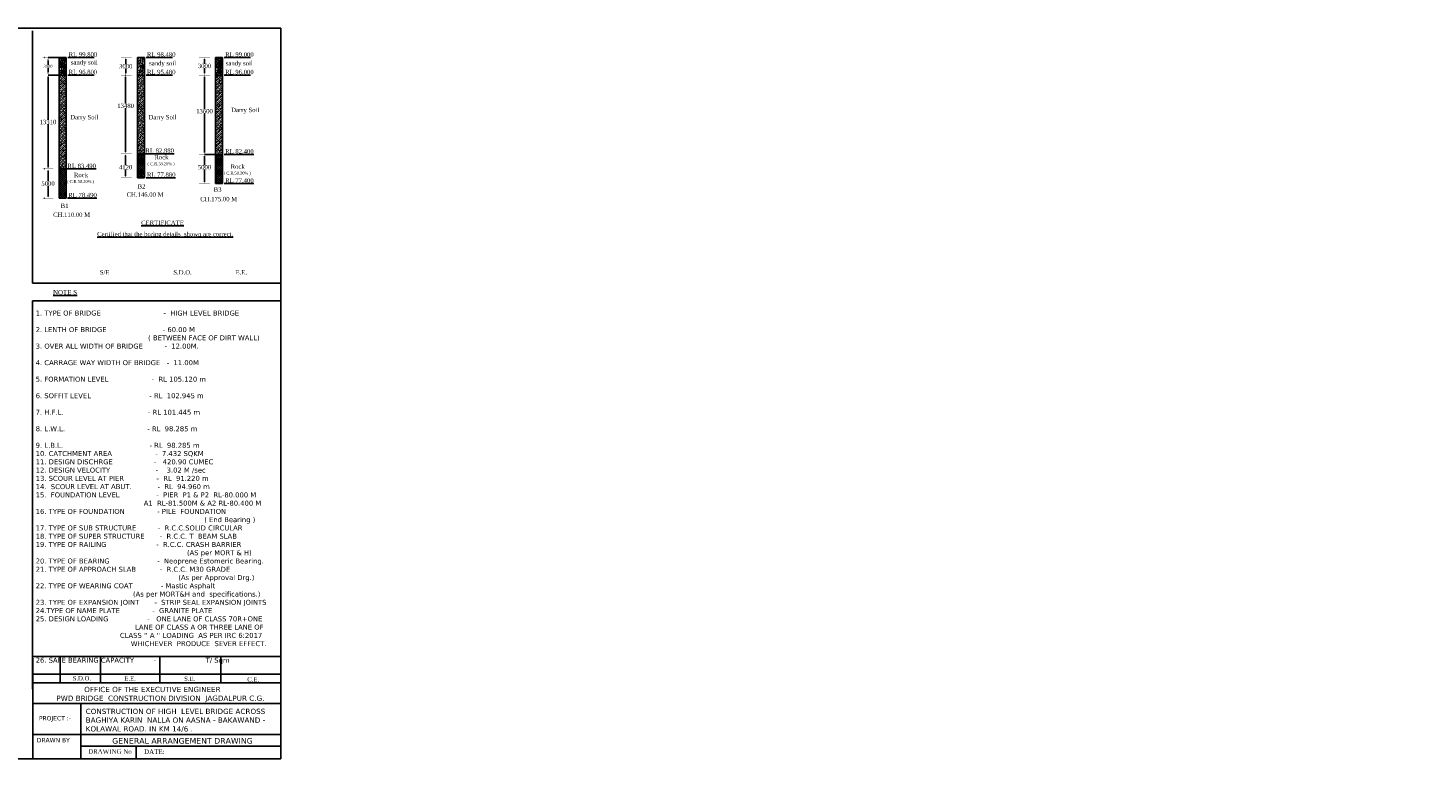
# Model space of a CAD drawing. Header units: millimetres. Extents: x -20950785 to 389010297, y -11535949 to 14056629.
# Tile 21 of 256: x 8095242 to 8335307, y -1181503 to -1056175. Entities that reach past the tile are written whole.
import ezdxf

# ---------------------------------------------------------------- set-up
doc = ezdxf.new("R2010")
doc.units = ezdxf.units.MM
doc.header["$LTSCALE"] = 60
doc.header["$MEASUREMENT"] = 0
doc.linetypes.add('DOT2', pattern=[0.125, 0, -0.125])
doc.styles.add('style1', font='txt.shx', dxfattribs={"height": 1})
doc.dimstyles.get("Standard").update_dxf_attribs({"dimtxt": 400, "dimasz": 215, "dimexe": 0.18, "dimexo": 0.0625, "dimgap": 0.09, "dimtad": 0, "dimtih": 1, "dimtoh": 1, "dimdec": 0, "dimzin": 4, "dimdsep": 46, "dimtxsty": 'Standard', "dimblk": 'OPEN90', "dimcen": 0, "dimadec": 0, "dimazin": 1, "dimtfac": 1, "dimtdec": 0, "dimtix": 1, "dimtofl": 0, "dimtmove": 0, "dimatfit": 3, "dimldrblk": 'OPEN30', "dimfxl": 1, "dimtolj": 1, "dimtzin": 0, "dimarcsym": 0})

# ---------------------------------------------------------------- blocks, each defined once
blk = doc.blocks.new('*D232')
at = {"color": 0, "linetype": 'Continuous', "lineweight": -2, "transparency": 16777216}
for p, q in [((8125506, -1061243), (8125505, -1061243)), ((8125506, -1061543), (8125506, -1062302)), ((8125506, -1063943), (8125506, -1063065)), ((8125506, -1064243), (8125505, -1064243))]:
    blk.add_line(p, q, dxfattribs=at)
for points in [[(8125456, -1061543), (8125556, -1061543), (8125506, -1061243)], [(8125456, -1063943), (8125556, -1063943), (8125506, -1064243)]]:
    blk.add_solid(points, dxfattribs=at)
at = {"layer": 'Defpoints', "color": 0, "linetype": 'Continuous', "lineweight": -2, "transparency": 16777216}
for p in [(8125506, -1061243), (8125506, -1064243), (8125506, -1064243)]:
    blk.add_point(p, dxfattribs=at)
at = {"color": 0, "linetype": 'Continuous', "transparency": 16777216, "insert": (8125506, -1062684), "char_height": 500, "attachment_point": 5}
blk.add_mtext('\\A1;{\\fTimes New Roman|b0|i0|c0|p18;\\H1.5x;3000}', dxfattribs=at)
blk = doc.blocks.new('*D222')
at = {"color": 0, "linetype": 'Continuous', "lineweight": -2, "transparency": 16777216}
for p, q in [((8125506, -1064243), (8125506, -1064243)), ((8125506, -1064543), (8125506, -1070060)), ((8125506, -1077543), (8125506, -1070823)), ((8125506, -1077843), (8125506, -1077843))]:
    blk.add_line(p, q, dxfattribs=at)
for points in [[(8125456, -1064543), (8125556, -1064543), (8125506, -1064243)], [(8125456, -1077543), (8125556, -1077543), (8125506, -1077843)]]:
    blk.add_solid(points, dxfattribs=at)
at = {"layer": 'Defpoints', "color": 0, "linetype": 'Continuous', "lineweight": -2, "transparency": 16777216}
for p in [(8125506, -1064243), (8125506, -1077843), (8125506, -1077843)]:
    blk.add_point(p, dxfattribs=at)
at = {"color": 0, "linetype": 'Continuous', "transparency": 16777216, "insert": (8125506, -1070442), "char_height": 500, "attachment_point": 5}
blk.add_mtext('\\A1;{\\fTimes New Roman|b0|i0|c0|p18;\\H1.5x;13600}', dxfattribs=at)
blk = doc.blocks.new('*D233')
at = {"color": 0, "linetype": 'Continuous', "lineweight": -2, "transparency": 16777216}
for p, q in [((8127421, -1077843), (8125506, -1077843)), ((8125506, -1078143), (8125506, -1079664)), ((8125506, -1082543), (8125506, -1080427)), ((8125506, -1082843), (8125506, -1082843))]:
    blk.add_line(p, q, dxfattribs=at)
for points in [[(8125456, -1078143), (8125556, -1078143), (8125506, -1077843)], [(8125456, -1082543), (8125556, -1082543), (8125506, -1082843)]]:
    blk.add_solid(points, dxfattribs=at)
at = {"layer": 'Defpoints', "color": 0, "linetype": 'Continuous', "lineweight": -2, "transparency": 16777216}
for p in [(8125506, -1077843), (8127421, -1077843), (8125506, -1082843)]:
    blk.add_point(p, dxfattribs=at)
at = {"color": 0, "linetype": 'Continuous', "transparency": 16777216, "insert": (8125506, -1080046), "char_height": 500, "attachment_point": 5}
blk.add_mtext('\\A1;{\\fTimes New Roman|b0|i0|c0|p18;\\H1.5x;5000}', dxfattribs=at)
blk = doc.blocks.new('*D234')
at = {"color": 0, "linetype": 'Continuous', "lineweight": -2, "transparency": 16777216}
for p, q in [((8112002, -1061243), (8112002, -1061243)), ((8112002, -1061543), (8112002, -1062355)), ((8112002, -1063943), (8112002, -1063118)), ((8111986, -1064243), (8112002, -1064243))]:
    blk.add_line(p, q, dxfattribs=at)
for points in [[(8111952, -1061543), (8112052, -1061543), (8112002, -1061243)], [(8111952, -1063943), (8112052, -1063943), (8112002, -1064243)]]:
    blk.add_solid(points, dxfattribs=at)
at = {"layer": 'Defpoints', "color": 0, "linetype": 'Continuous', "lineweight": -2, "transparency": 16777216}
for p in [(8112002, -1061243), (8111986, -1064243), (8112002, -1064243)]:
    blk.add_point(p, dxfattribs=at)
at = {"color": 0, "linetype": 'Continuous', "transparency": 16777216, "insert": (8112002, -1062736), "char_height": 500, "attachment_point": 5}
blk.add_mtext('\\A1;{\\fTimes New Roman|b0|i0|c0|p18;\\H1.5x;3000}', dxfattribs=at)
blk = doc.blocks.new('*D223')
at = {"color": 0, "linetype": 'Continuous', "lineweight": -2, "transparency": 16777216}
for p, q in [((8111986, -1064243), (8111986, -1064243)), ((8111986, -1064543), (8111986, -1069131)), ((8111986, -1077423), (8111986, -1069894)), ((8111986, -1077723), (8111986, -1077723))]:
    blk.add_line(p, q, dxfattribs=at)
for points in [[(8111936, -1064543), (8112036, -1064543), (8111986, -1064243)], [(8111936, -1077423), (8112036, -1077423), (8111986, -1077723)]]:
    blk.add_solid(points, dxfattribs=at)
at = {"layer": 'Defpoints', "color": 0, "linetype": 'Continuous', "lineweight": -2, "transparency": 16777216}
for p in [(8111986, -1064243), (8111986, -1077723), (8111986, -1077723)]:
    blk.add_point(p, dxfattribs=at)
at = {"color": 0, "linetype": 'Continuous', "transparency": 16777216, "insert": (8111986, -1069513), "char_height": 500, "attachment_point": 5}
blk.add_mtext('\\A1;{\\fTimes New Roman|b0|i0|c0|p18;\\H1.5x;13480}', dxfattribs=at)
blk = doc.blocks.new('*D235')
at = {"color": 0, "linetype": 'Continuous', "lineweight": -2, "transparency": 16777216}
for p, q in [((8111986, -1077723), (8111986, -1077723)), ((8111986, -1078023), (8111986, -1079664)), ((8111986, -1081543), (8111986, -1080427)), ((8111986, -1081843), (8111986, -1081843))]:
    blk.add_line(p, q, dxfattribs=at)
for points in [[(8111936, -1078023), (8112036, -1078023), (8111986, -1077723)], [(8111936, -1081543), (8112036, -1081543), (8111986, -1081843)]]:
    blk.add_solid(points, dxfattribs=at)
at = {"layer": 'Defpoints', "color": 0, "linetype": 'Continuous', "lineweight": -2, "transparency": 16777216}
for p in [(8111986, -1077723), (8111986, -1077723), (8111986, -1081843)]:
    blk.add_point(p, dxfattribs=at)
at = {"color": 0, "linetype": 'Continuous', "transparency": 16777216, "insert": (8111986, -1080046), "char_height": 500, "attachment_point": 5}
blk.add_mtext('\\A1;{\\fTimes New Roman|b0|i0|c0|p18;\\H1.5x;4120}', dxfattribs=at)
blk = doc.blocks.new('*D230')
at = {"color": 0, "linetype": 'Continuous', "lineweight": -2, "transparency": 16777216}
for p, q in [((8098676, -1064243), (8098676, -1064243)), ((8098676, -1064543), (8098676, -1071911)), ((8098676, -1080043), (8098676, -1072674)), ((8098676, -1080343), (8098676, -1080343))]:
    blk.add_line(p, q, dxfattribs=at)
for points in [[(8098626, -1064543), (8098726, -1064543), (8098676, -1064243)], [(8098626, -1080043), (8098726, -1080043), (8098676, -1080343)]]:
    blk.add_solid(points, dxfattribs=at)
at = {"layer": 'Defpoints', "color": 0, "linetype": 'Continuous', "lineweight": -2, "transparency": 16777216}
for p in [(8098676, -1064243), (8098676, -1064243), (8098676, -1080343)]:
    blk.add_point(p, dxfattribs=at)
at = {"color": 0, "linetype": 'Continuous', "transparency": 16777216, "insert": (8098676, -1072293), "char_height": 500, "attachment_point": 5}
blk.add_mtext('\\A1;{\\fTimes New Roman|b0|i0|c0|p18;\\H1.5x;13310}', dxfattribs=at)
blk = doc.blocks.new('*D236')
at = {"color": 0, "linetype": 'Continuous', "lineweight": -2, "transparency": 16777216}
for p, q in [((8098676, -1080343), (8098676, -1080343)), ((8098676, -1080643), (8098676, -1082461)), ((8098676, -1085043), (8098676, -1083224)), ((8098676, -1085343), (8098676, -1085343))]:
    blk.add_line(p, q, dxfattribs=at)
for points in [[(8098626, -1080643), (8098726, -1080643), (8098676, -1080343)], [(8098626, -1085043), (8098726, -1085043), (8098676, -1085343)]]:
    blk.add_solid(points, dxfattribs=at)
at = {"layer": 'Defpoints', "color": 0, "linetype": 'Continuous', "lineweight": -2, "transparency": 16777216}
for p in [(8098676, -1080343), (8098676, -1085343), (8098676, -1085343)]:
    blk.add_point(p, dxfattribs=at)
at = {"color": 0, "linetype": 'Continuous', "transparency": 16777216, "insert": (8098676, -1082843), "char_height": 500, "attachment_point": 5}
blk.add_mtext('\\A1;{\\fTimes New Roman|b0|i0|c0|p18;\\H1.5x;5000}', dxfattribs=at)
blk = doc.blocks.new('*D279')
at = {"color": 0, "linetype": 'Continuous', "lineweight": -2, "ltscale": 2, "transparency": 16777216}
for p, q in [((8100590, -1061243), (8098676, -1061243)), ((8098676, -1061743), (8098676, -1062488)), ((8098676, -1063743), (8098676, -1062997)), ((8100590, -1064243), (8098676, -1064243))]:
    blk.add_line(p, q, dxfattribs=at)
for points in [[(8098592, -1061743), (8098759, -1061743), (8098676, -1061243)], [(8098592, -1063743), (8098759, -1063743), (8098676, -1064243)]]:
    blk.add_solid(points, dxfattribs=at)
at = {"layer": 'Defpoints', "color": 0, "linetype": 'Continuous', "lineweight": -2, "ltscale": 2, "transparency": 16777216}
for p in [(8100590, -1061243), (8098676, -1064243), (8100590, -1064243)]:
    blk.add_point(p, dxfattribs=at)
at = {"color": 0, "linetype": 'Continuous', "lineweight": -2, "ltscale": 2, "transparency": 16777216, "insert": (8098676, -1062743), "char_height": 500, "attachment_point": 5}
blk.add_mtext('\\A1;{\\fTimes New Roman|b0|i0|c0|p18;3000}', dxfattribs=at)

msp = doc.modelspace()

# ---------------------------------------------------------------- hatches: boundary and pattern name
at = {"linetype": 'Continuous'}
h = msp.add_hatch(dxfattribs=at)
h.set_pattern_fill('AR-CONC', color=256, scale=80)
h.set_pattern_definition([(50, (588239.54, -831370.35), (573.808146, -50.201708), [60, -660]), (355, (588239.54, -831370.35), (-111.001067, 601.753707), [48, -528]), (100.4514445, (588287.36, -831374.54), (462.807077, 551.551993), [50.992154, -560.91369]), (46.1842, (588239.54, -831210.35), (853.793065, -132.415425), [90, -990]), (96.635635, (588310.7, -831221.4), (747.72956, 779.29488), [76.48827, -841.37101]), (351.184164, (588239.5, -831210.35), (747.72956, 779.29488), [72, -792]), (21, (588319.54, -831250.35), (477.525642, -322.095113), [60, -660]), (326, (588319.54, -831250.35), (194.652266, 580.120036), [48, -528]), (71.451445, (588359.34, -831277.2), (672.1779, 258.024922), [50.99215, -560.91369]), (37.5, (588239.54, -831370.35), (9.727884, 266.315083), [0, -521.6, 0, -536, 0, -530]), (7.5, (588239.54, -831370.35), (210.45563, 315.52937), [0, -305.6, 0, -509.6, 0, -202]), (327.5, (588061.14, -831370.35), (427.057949, -18.0438974), [0, -200, 0, -624, 0, -828]), (317.5, (587981.14, -831370.35), (466.548935, 80.083986), [0, -260, 0, -414.4, 0, -588])])
h.paths.add_polyline_path([(8101790.46, -1061242.64), (8100590.46, -1061242.64), (8100590.46, -1064242.64), (8101790.46, -1064242.64)])
h = msp.add_hatch(dxfattribs=at)
h.set_pattern_fill('AR-CONC', color=256, scale=80)
h.set_pattern_definition([(50, (601665.03, -831370.35), (573.808146, -50.201708), [60, -660]), (355, (601665, -831370.35), (-111.001067, 601.753707), [48, -528]), (100.4514445, (601712.84, -831374.54), (462.807077, 551.551993), [50.992154, -560.91369]), (46.1842, (601665, -831210.35), (853.793065, -132.415425), [90, -990]), (96.635635, (601736.2, -831221.4), (747.72956, 779.29488), [76.48827, -841.37101]), (351.184164, (601665, -831210.35), (747.72956, 779.29488), [72, -792]), (21, (601745.03, -831250.35), (477.525642, -322.095113), [60, -660]), (326, (601745, -831250.35), (194.652266, 580.120036), [48, -528]), (71.451445, (601784.8, -831277.2), (672.1779, 258.024922), [50.99215, -560.91369]), (37.5, (601665.03, -831370.35), (9.727884, 266.315083), [0, -521.6, 0, -536, 0, -530]), (7.5, (601665.03, -831370.35), (210.45563, 315.52937), [0, -305.6, 0, -509.6, 0, -202]), (327.5, (601486.63, -831370.35), (427.057949, -18.0438974), [0, -200, 0, -624, 0, -828]), (317.5, (601406.63, -831370.35), (466.548935, 80.083986), [0, -260, 0, -414.4, 0, -588])])
h.paths.add_polyline_path([(8115215.95, -1061242.64), (8114015.95, -1061242.64), (8114015.95, -1064242.64), (8115215.95, -1064242.64)])
h = msp.add_hatch(dxfattribs=at)
h.set_pattern_fill('AR-CONC', color=256, scale=80)
h.set_pattern_definition([(50, (615069.67, -831370.35), (573.808146, -50.201708), [60, -660]), (355, (615069.67, -831370.35), (-111.001067, 601.753707), [48, -528]), (100.4514445, (615117.5, -831374.54), (462.807077, 551.551993), [50.992154, -560.91369]), (46.1842, (615069.7, -831210.35), (853.793065, -132.415425), [90, -990]), (96.635635, (615140.8, -831221.4), (747.72956, 779.29488), [76.48827, -841.37101]), (351.184164, (615069.7, -831210.35), (747.72956, 779.29488), [72, -792]), (21, (615149.67, -831250.35), (477.525642, -322.095113), [60, -660]), (326, (615149.67, -831250.35), (194.652266, 580.120036), [48, -528]), (71.451445, (615189.46, -831277.2), (672.1779, 258.024922), [50.99215, -560.91369]), (37.5, (615069.67, -831370.35), (9.727884, 266.315083), [0, -521.6, 0, -536, 0, -530]), (7.5, (615069.67, -831370.35), (210.45563, 315.52937), [0, -305.6, 0, -509.6, 0, -202]), (327.5, (614891.27, -831370.35), (427.057949, -18.0438974), [0, -200, 0, -624, 0, -828]), (317.5, (614811.27, -831370.35), (466.548935, 80.083986), [0, -260, 0, -414.4, 0, -588])])
h.paths.add_polyline_path([(8128620.59, -1061242.64), (8127420.59, -1061242.64), (8127420.59, -1064242.64), (8128620.59, -1064242.64)])
h = msp.add_hatch(dxfattribs=at)
h.set_pattern_fill('ANSI33', color=256, scale=2000)
h.set_pattern_definition([(45, (588239.54, -831370.35), (-353.55339, 353.55339), []), (45, (588593.1, -831370.35), (-353.55339, 353.55339), [250, -125])])
h.paths.add_polyline_path([(8101790.46, -1064242.64), (8100590.46, -1064242.64), (8100590.46, -1080342.64), (8101790.46, -1080342.64)])
h = msp.add_hatch(dxfattribs=at)
h.set_pattern_fill('ANSI33', color=256, scale=2000)
h.set_pattern_definition([(45, (601665.03, -831370.35), (-353.55339, 353.55339), []), (45, (602018.6, -831370.35), (-353.55339, 353.55339), [250, -125])])
h.paths.add_polyline_path([(8115215.95, -1064242.64), (8114015.95, -1064242.64), (8114015.95, -1077842.64), (8115215.95, -1077842.64)])
h = msp.add_hatch(dxfattribs=at)
h.set_pattern_fill('ANSI33', color=256, scale=2000)
h.set_pattern_definition([(45, (615069.67, -831370.35), (-353.55339, 353.55339), []), (45, (615423.2, -831370.35), (-353.55339, 353.55339), [250, -125])])
h.paths.add_polyline_path([(8128620.59, -1064242.64), (8127420.59, -1064242.64), (8127420.59, -1077842.64), (8128620.59, -1077842.64)])
h = msp.add_hatch(dxfattribs=at)
h.set_pattern_fill('ANSI37', color=256, scale=2000)
h.set_pattern_definition([(45, (601665.03, -831370.35), (-176.776695, 176.776695), []), (135, (601665.03, -831370.35), (-176.776695, -176.776695), [])])
h.paths.add_polyline_path([(8114015.95, -1081842.64), (8115215.95, -1081842.64), (8115215.95, -1077722.64), (8114015.95, -1077722.64)])
h = msp.add_hatch(dxfattribs=at)
h.set_pattern_fill('ANSI37', color=256, scale=2000)
h.set_pattern_definition([(45, (615069.67, -831370.35), (-176.776695, 176.776695), []), (135, (615069.67, -831370.35), (-176.776695, -176.776695), [])])
h.paths.add_polyline_path([(8128620.59, -1077842.64), (8127420.59, -1077842.64), (8127420.59, -1082842.64), (8128620.59, -1082842.64)])
h = msp.add_hatch(dxfattribs=at)
h.set_pattern_fill('ANSI37', color=256, scale=2000)
h.set_pattern_definition([(45, (638120.47, -834318.43), (-176.776695, 176.776695), []), (135, (638120.47, -834318.43), (-176.776695, -176.776695), [])])
h.paths.add_polyline_path([(8101790.46, -1080342.64), (8100590.46, -1080342.64), (8100590.46, -1085342.64), (8101790.46, -1085342.64)])

# ---------------------------------------------------------------- linework, layer by layer
for p, q in [((7967119.97, -1056175.2), (8138623.68, -1056175.2)), ((8138623.68, -1056175.2), (8138623.68, -1181503.43)), ((8096032.91, -1099933.91), (8096032.91, -1056632.62)), ((8100590.46, -1061242.64), (8101790.46, -1061242.64)), ((8100590.46, -1085342.64), (8100590.46, -1061242.64)), ((8101790.46, -1061242.64), (8101790.46, -1085342.64)), ((8102076.05, -1061242.64), (8106571.6, -1061242.64)), ((8114015.95, -1061242.64), (8115215.95, -1061242.64)), ((8114015.95, -1081842.64), (8114015.95, -1061242.64)), ((8115215.95, -1061242.64), (8115215.95, -1081842.64)), ((8115501.53, -1061242.64), (8119997.08, -1061242.64)), ((8127420.59, -1061242.64), (8128620.59, -1061242.64)), ((8127420.59, -1082842.64), (8127420.59, -1061242.64)), ((8128620.59, -1061242.64), (8128620.59, -1082842.64)), ((8128906.17, -1061242.64), (8133401.72, -1061242.64)), ((8100590.46, -1064242.64), (8101790.46, -1064242.64)), ((8102076.05, -1064242.62), (8106571.6, -1064242.62)), ((8114015.95, -1064242.64), (8115215.95, -1064242.64)), ((8115501.53, -1064242.64), (8119997.08, -1064242.64)), ((8127420.59, -1064242.64), (8128620.59, -1064242.64)), ((8128906.17, -1064242.64), (8133401.72, -1064242.64)), ((8114015.95, -1077722.64), (8115215.95, -1077722.64)), ((8115233.74, -1077723.55), (8120288.29, -1077721.73)), ((8127420.59, -1077842.64), (8128620.59, -1077842.64)), ((8128906.17, -1077842.64), (8133960.72, -1077842.64)), ((8100590.46, -1080342.64), (8101790.46, -1080342.64)), ((8101860.01, -1080342.64), (8106914.55, -1080342.64)), ((8114015.95, -1081842.64), (8115215.95, -1081842.64)), ((8115215.95, -1081842.64), (8114015.95, -1081842.64)), ((8115501.53, -1081842.64), (8120556.08, -1081842.64)), ((8128620.59, -1082842.64), (8127420.59, -1082842.64)), ((8128906.17, -1082842.64), (8133960.72, -1082842.64)), ((8100590.46, -1085342.64), (8101790.46, -1085342.64)), ((8102008.87, -1085339.28), (8107063.42, -1085339.28)), ((8138623.68, -1099933.91), (8096032.91, -1099933.91)), ((8096039.51, -1102972.35, -6141.13), (8096039.51, -1169539.86, -6141.13)), ((8096039.51, -1102972.35, -6141.13), (8138623.68, -1102972.35, -6141.13)), ((8096039.51, -1163934.4, -6141.13), (8138623.68, -1163934.4, -6141.13)), ((8096048.3, -1164243.61, -6141.13), (8096048.3, -1181503.43, -6141.13)), ((8100749.24, -1163934.4, -6141.13), (8100749.24, -1168470.96, -6141.13)), ((8107696.04, -1167149.97, -6141.13), (8107696.04, -1163934.4, -6141.13)), ((8107696.04, -1163934.4, -6141.13), (8107696.04, -1168470.96, -6141.13)), ((8117821.04, -1167149.97, -6141.13), (8117821.04, -1163934.4, -6141.13)), ((8117821.04, -1163934.4, -6141.13), (8117821.04, -1168470.96, -6141.13)), ((8128282.72, -1163934.4, -6141.13), (8128282.72, -1168470.96, -6141.13)), ((8096039.51, -1166985.56, -6141.13), (8138623.68, -1166985.56, -6141.13)), ((8096039.51, -1168470.96, -6141.13), (8138623.68, -1168470.96, -6141.13)), ((8096048.3, -1171982.95, -6141.13), (8138623.68, -1171982.95, -6141.13)), ((8104292.69, -1171982.95), (8104292.69, -1181503.43)), ((8096048.3, -1177280.01, -3243.95), (8099250.96, -1177280.01, -2060.92)), ((8099250.96, -1177280.01), (8138623.68, -1177280.01, 14543.92)), ((8104292.69, -1179305.01, -19366.03), (8138623.68, -1179305.01, -461.43)), ((8113780.12, -1179305.01, -6141.13), (8113780.12, -1181503.43, -6141.13)), ((7967119.97, -1181503.43), (8138623.68, -1181503.43))]:
    msp.add_line(p, q, dxfattribs=at)
at = {"linetype": 'DOT2', "lineweight": -2, "ltscale": 2}
for p, q in [((8099583.31, -1061242.64), (8097768.13, -1061242.64)), ((8113008.79, -1061242.64), (8111193.61, -1061242.64)), ((8126413.44, -1061242.64), (8124598.25, -1061242.64)), ((8113008.79, -1064242.64), (8111193.61, -1064242.64)), ((8126413.44, -1064242.64), (8124598.25, -1064242.64)), ((8113008.79, -1077722.64), (8111193.61, -1077722.64)), ((8126413.44, -1077842.64), (8124598.25, -1077842.64)), ((8099583.31, -1080342.64), (8097768.13, -1080342.64)), ((8113008.79, -1081842.64), (8111193.61, -1081842.64)), ((8126413.44, -1082842.64), (8124598.25, -1082842.64)), ((8099583.31, -1085342.64), (8097768.13, -1085342.64))]:
    msp.add_line(p, q, dxfattribs=at)

# ---------------------------------------------------------------- texts
at = {"linetype": 'Continuous', "char_height": 750, "attachment_point": 1}
for s, insert in [('{\\fTimes New Roman|b0|i0|c0|p18; RL 99.800}', (8101926.98, -1060341.85)), ('{\\fTimes New Roman|b0|i0|c0|p18; RL 98.480}', (8115352.47, -1060341.85)), ('{\\fTimes New Roman|b0|i0|c0|p18; RL 99.000}', (8128757.11, -1060341.85)), ('{\\fTimes New Roman|b0|i0|c0|p18; RL 96.800}', (8101926.98, -1063341.82)), ('{\\fTimes New Roman|b0|i0|c0|p18;sandy soil}', (8102591.09, -1061685.82)), ('{\\fTimes New Roman|b0|i0|c0|p18; RL 95.480}', (8115352.47, -1063341.85)), ('{\\fTimes New Roman|b0|i0|c0|p18;sandy soil}', (8116016.57, -1061844.23)), ('{\\fTimes New Roman|b0|i0|c0|p18; RL 96.000}', (8128757.11, -1063341.85)), ('{\\fTimes New Roman|b0|i0|c0|p18;sandy soil}', (8129160.93, -1061844.23)), ('{\\fTimes New Roman|b0|i0|c0|p18; RL 82.880}', (8115084.67, -1076820.93)), ('{\\fTimes New Roman|b0|i0|c0|p18; RL 82.400}', (8128757.11, -1076941.85)), ('{\\fTimes New Roman|b0|i0|c0|p18; RL 83.490}', (8101710.94, -1079441.85)), ('{\\fTimes New Roman|b0|i0|c0|p18; RL 77.880}', (8115352.47, -1080941.85)), ('{\\fTimes New Roman|b0|i0|c0|p18; RL 77.400}', (8128757.11, -1081941.85)), ('{\\fTimes New Roman|b0|i0|c0|p18; RL 78.490}', (8101859.8, -1084438.48)), ('{\\fTimes New Roman|b0|i0|c0|p18;CH.146.00 M}', (8112150.46, -1084351.37)), ('{\\fTimes New Roman|b0|i0|c0|p18;B2}', (8114041.07, -1082962.25)), ('{\\fTimes New Roman|b0|i0|c0|p18;B3}', (8127090.09, -1083483.77)), ('{\\fTimes New Roman|b0|i0|c0|p18;B1}', (8100854.59, -1086286.13)), ('{\\fTimes New Roman|b0|i0|c0|p18;CH.175.00 M}', (8124775.37, -1085129.43)), ('{\\fTimes New Roman|b0|i0|c0|p18;CH.110.00 M}', (8099554.45, -1087806.52)), ('{\\fTimes New Roman|b0|i0|c0|p18;\\LCERTIFICATE}', (8114645.54, -1089197.93))]:
    msp.add_mtext(s, dxfattribs=dict(at, insert=insert))
for s, insert, width in [('\\pi703.0416;{\\fTimes New Roman|b0|i0|c0|p18;Darry Soil       }', (8129390.22, -1069851.26), 6008.8229), ('\\pi703.0416;{\\fTimes New Roman|b0|i0|c0|p18;Darry Soil       }', (8101790.46, -1071088.74), 6008.8229), ('\\pi703.0416;{\\fTimes New Roman|b0|i0|c0|p18;Darry Soil       }', (8115215.95, -1071088.74), 6008.8229), ('\\pi3810.83777;{\\fTimes New Roman|b0|i0|c0|p18; Rock\\P\\pi2906.08624;\\H0.66667x;( C.R.58.20% )\\H1.5x; \\P\\pi0;      }', (8112822.39, -1077953.75), 10242.62), ('\\pi3810.83777;{\\fTimes New Roman|b0|i0|c0|p18; Rock\\P\\pi2906.08624;\\H0.66667x;( C.R.58.20% )\\H1.5x; \\P\\pi0;      }', (8125895.64, -1079557.66), 10242.62), ('\\pi3810.83777;{\\fTimes New Roman|b0|i0|c0|p18; Rock\\P\\pi2906.08624;\\H0.66667x;( C.R.58.20% )\\H1.5x; \\P\\pi0;      }', (8099017.95, -1080999.57), 10242.62), ('\\pi2917.05681;{\\fTimes New Roman|b0|i0|c0|p18;\\LCertified that the boring details  shown are correct.}', (8104183.48, -1091128.85), 28256.2477)]:
    msp.add_mtext(s, dxfattribs=dict(at, insert=insert, width=width))
at = {"linetype": 'Continuous', "attachment_point": 1, "style": 'style1'}
for s, insert, char_height in [('{\\fTimes New Roman|b0|i0|c0|p18;\\H0.90422x;S/E \\H1.10592x;                      }', (8107560.8, -1097683.75), 829.44), ('{\\fTimes New Roman|b0|i0|c0|p18;\\H0.90422x;S.D.O. \\H1.10592x;                        }', (8120162.94, -1097683.75), 829.44), ('{\\fTimes New Roman|b0|i0|c0|p18;\\H0.90422x;E.E.  \\H1.10592x;                      }', (8130814.75, -1097683.75), 829.44), ('{\\fTimes New Roman|b0|i0|c0|p18;\\LNOTE S}', (8099536.68, -1101094.48, -6141.13), 777.6), ('{\\fTimes New Roman|b0|i0|c0|p18;                        \\fVerdana|b0|i0|c0|p34;\\H1.15741x;OFFICE OF THE EXECUTIVE ENGINEER \\P      PWD BRIDGE  CONSTRUCTION DIVISION  JAGDALPUR C.G.   }', (8097755.16, -1169131.42, -19641.13), 777.6), ('{\\fTimes New Roman|b0|i0|c0|p18;\\H0.96451x;S.D.O.     \\H1.0368x;                    }', (8102906.34, -1167289.25, 10733.87), 777.6), ('{\\fTimes New Roman|b0|i0|c0|p18;\\H0.96451x;E.E.  \\H1.0368x;                       }', (8111762.44, -1167323.46, -6141.13), 777.6), ('{\\fTimes New Roman|b0|i0|c0|p18;\\H0.96451x;S.E. \\H1.0368x;                        }', (8122015.68, -1167362.82, -6141.13), 777.6), ('{\\fTimes New Roman|b0|i0|c0|p18;\\H0.96451x;C.E.\\H1.0368x;                         }', (8132829.84, -1167481.7, -6141.13), 777.6), ('{\\fVerdana|b0|i0|c0|p34;\\H0.96451x;PROJECT :-    \\fTimes New Roman|b0|i0|c0|p18;\\H1.0368x;                   }', (8097116.72, -1174142.19, -23016.13), 777.6), ('{\\fVerdana|b0|i0|c0|p34;\\H0.96451x;DRAWN BY  \\fTimes New Roman|b0|i0|c0|p18; \\H1.0368x;                     }', (8096749.03, -1177895.52, 10733.87), 777.6), ('{\\fVerdana|b0|i0|c0|p34;GENERAL ARRANGEMENT DRAWING       \\fTimes New Roman|b0|i0|c0|p18;                }', (8109675.33, -1177900.28, -6141.13), 972), ('{\\fTimes New Roman|b0|i0|c0|p18;DRAWING No                      }', (8105543.4, -1179825.36, -6141.13), 777.6), ('{\\fTimes New Roman|b0|i0|c0|p18;DATE:                       }', (8115152.51, -1179871.33, 10733.87), 777.6)]:
    msp.add_mtext(s, dxfattribs=dict(at, insert=insert, char_height=char_height))
for s, insert, char_height, width in [("{\\fVerdana|b0|i0|c0|p34;\\H1.45748x;1. TYPE OF BRIDGE                             -  HIGH LEVEL BRIDGE\\P \\P2. LENTH OF BRIDGE                          - 60.00 M \\P                                                    ( BETWEEN FACE OF DIRT WALL)  \\P3. OVER ALL WIDTH OF BRIDGE          -  12.00M.\\P\\P4. CARRAGE WAY WIDTH OF BRIDGE   -  11.00M             \\P\\P5. FORMATION LEVEL                    -  RL 105.120 m\\P\\P6. SOFFIT LEVEL                           - RL  102.945 m\\P\\P7. H.F.L.                                       - RL 101.445 m\\P\\P8. L.W.L.                                      - RL  98.285 m\\P\\P9. L.B.L.                                        - RL  98.285 m\\P10. CATCHMENT AREA                    -  7.432 SQKM\\P11. DESIGN DISCHRGE                   -   420.90 CUMEC\\P12. DESIGN VELOCITY                     -    3.02 M /sec\\P13. SCOUR LEVEL AT PIER               -  RL  91.220 m \\P14.  SCOUR LEVEL AT ABUT.            -  RL  94.960 m\\P15.  FOUNDATION LEVEL                 -  PIER  P1 & P2  RL-80.000 M\\P                                                  A1  RL-81.500M & A2 RL-80.400 M\\P16. TYPE OF FOUNDATION               - PILE  FOUNDATION \\P                                                                              ( End Bearing ) \\P17. TYPE OF SUB STRUCTURE          -  R.C.C.SOLID CIRCULAR             \\P18. TYPE OF SUPER STRUCTURE       -  R.C.C. T  BEAM SLAB \\P19. TYPE OF RAILING                       -  R.C.C. CRASH BARRIER \\P                                                                      (AS per MORT & H)\\P20. TYPE OF BEARING                      -  Neoprene Estomeric Bearing.\\P21. TYPE OF APPROACH SLAB           -  R.C.C. M30 GRADE \\P                                                                  (As per Approval Drg.)\\P22. TYPE OF WEARING COAT             - Mastic Asphalt \\P                                             (As per MORT&H and  specifications.)\\P23. TYPE OF EXPANSION JOINT       -  STRIP SEAL EXPANSION JOINTS  \\P24.TYPE OF NAME PLATE               -  GRANITE PLATE \\P25. DESIGN LOADING                  -   ONE LANE OF CLASS 70R+ONE                                                                                                                     \\P                                              LANE OF CLASS A OR THREE LANE OF\\P                                       CLASS '' A '' LOADING  AS PER IRC 6:2017\\P                                            WHICHEVER  PRODUCE  SEVER EFFECT.\\P \\P26. SAFE BEARING CAPACITY         -                       T/ Sqm\\H0.68611x;\\P }     ", (8096558.84, -1104623.53, 17483.87), 583.2, 41649.7269), ('\\pi6024.46095;{\\fTimes New Roman|b0|i0|c0|p18;\\LELEVATION OF PIER \\P\\pi3569.25186;ALONG CURRENT DIRECTION  }', (8030285.91, -1147123.55), 750, 22678.6984), ('{\\fVerdana|b0|i0|c0|p34;\\H1.15741x;CONSTRUCTION OF HIGH  LEVEL BRIDGE ACROSS \\PBAGHIYA KARIN  NALLA ON AASNA - BAKAWAND -                      KOLAWAL ROAD. IN KM 14/6 . \\fTimes New Roman|b0|i0|c0|p18;         \\H0.864x; }', (8105137.43, -1172885.39, -23016.13), 777.6, 39588.7698)]:
    msp.add_mtext(s, dxfattribs=dict(at, insert=insert, char_height=char_height, width=width))

# ---------------------------------------------------------------- dimensions: what is measured, and where the dimension line sits
at = {"linetype": 'Continuous', "lineweight": -2, "ltscale": 2}
dim = msp.add_linear_dim(base=(8098675.72, -1064242.64), p1=(8100590.46, -1061242.64), p2=(8100590.46, -1064242.64), angle=90, text='{\\fTimes New Roman|b0|i0|c0|p18;<>}', dimstyle='Standard', override={"dimtxt": 500, "dimasz": 500, "dimfxl": 300}, dxfattribs=at)
dim.commit()
dim.dimension.update_dxf_attribs({"geometry": '*D279', "text_midpoint": (8098675.72, -1062742.64)})
at = {"linetype": 'Continuous'}
for base, p1, p2, picture, middle in [((8112001.88, -1064242.64), (8112001.88, -1061242.64), (8111986.28, -1064242.64), '*D234', (8112001.88, -1062736.38)), ((8125505.66, -1064242.64), (8125505.66, -1061242.64), (8125505.66, -1064242.64), '*D232', (8125505.66, -1062683.9)), ((8111986.28, -1077722.64), (8111986.28, -1064242.64), (8111986.28, -1077722.64), '*D223', (8111986.28, -1069512.58)), ((8125505.84, -1077842.64), (8125505.84, -1064242.64), (8125505.84, -1077842.64), '*D222', (8125505.84, -1070441.92)), ((8111986.28, -1077722.64), (8111986.28, -1081842.64), (8111986.28, -1077722.64), '*D235', (8111986.28, -1080045.57)), ((8125505.84, -1077842.64), (8125505.84, -1082842.64), (8127420.59, -1077842.64), '*D233', (8125505.84, -1080045.57))]:
    dim = msp.add_linear_dim(base=base, p1=p1, p2=p2, angle=90, text='{\\fTimes New Roman|b0|i0|c0|p18;\\H1.5x;<>}', dimstyle='Standard', override={"dimtxt": 500, "dimasz": 300, "dimfxl": 300}, dxfattribs=at)
    dim.commit()
    dim.dimension.update_dxf_attribs({"geometry": picture, "text_midpoint": middle, "dimtype": 160})
for base, p2, text, picture, middle in [((8098675.72, -1064242.64), (8098675.72, -1064242.64), '{\\fTimes New Roman|b0|i0|c0|p18;\\H1.5x;13310}', '*D230', (8098675.72, -1072292.64)), ((8098675.72, -1085342.64), (8098675.72, -1085342.64), '{\\fTimes New Roman|b0|i0|c0|p18;\\H1.5x;<>}', '*D236', (8098675.72, -1082842.64))]:
    dim = msp.add_linear_dim(base=base, p1=(8098675.72, -1080342.64), p2=p2, angle=90, text=text, dimstyle='Standard', override={"dimtxt": 500, "dimasz": 300, "dimfxl": 300}, dxfattribs=at)
    dim.commit()
    dim.dimension.update_dxf_attribs({"geometry": picture, "text_midpoint": middle})

doc.saveas('drawing.dxf')
